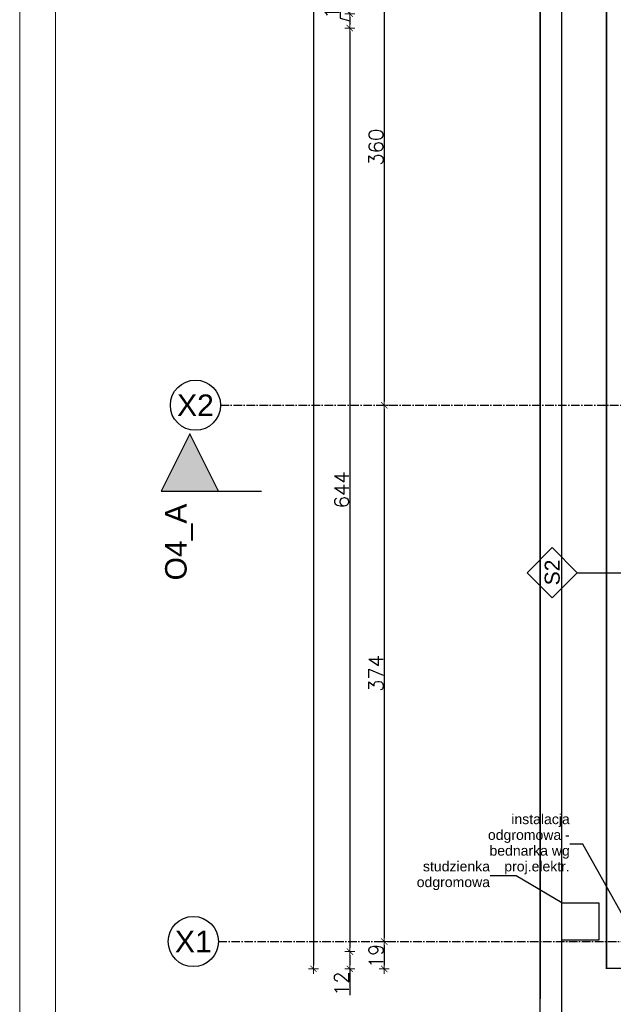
# Model space of a CAD drawing. Header units: metres. Extents: x 5541655 to 5610276, y 5589641 to 5627879.
# Tile 5 of 69: x 5603065 to 5603893, y 5623935 to 5625309. Entities that reach past the tile are written whole.
import ezdxf

# ---------------------------------------------------------------- set-up
doc = ezdxf.new("R2010")
doc.units = ezdxf.units.M
doc.header["$MEASUREMENT"] = 0
doc.linetypes.add('ACAD_ISO10W100', pattern=[18, 12, -3, 0, -3])
doc.layers.get('0').update_dxf_attribs({"linetype": 'CONTINUOUS', "lineweight": 18})
doc.layers.get('Defpoints').update_dxf_attribs({"linetype": 'CONTINUOUS'})
for name, color, linetype in [('2D- Siatka Modularna', 7, 'ACAD_ISO10W100'), ('Budowlane - Chodnik', 7, 'CONTINUOUS'), ('Budowlane - Opisy', 7, 'CONTINUOUS'), ('Konstrukcja - Fundamenty', 7, 'CONTINUOUS'), ('wypelnienia wielobokow', 7, 'CONTINUOUS'), ('Znaczniki - Przekroje', 4, 'CONTINUOUS'), ('Ściany', 51, 'CONTINUOUS')]:
    doc.layers.add(name, color=color, linetype=linetype)
for name, color, linetype, lineweight in [('a___cienka___0.15', 10, 'CONTINUOUS', 15), ('MDCP', 7, 'CONTINUOUS', 18), ('WYMIARY WEW', 251, 'CONTINUOUS', 13)]:
    doc.layers.add(name, color=color, linetype=linetype, lineweight=lineweight)
doc.layers.add('a___wymiary', color=7, linetype='CONTINUOUS', lineweight=18, true_color=0x000000)
doc.styles.add('GENERATED_STYLE_2', font='arial.ttf')
doc.styles.get("Standard").update_dxf_attribs({"font": 'simplex.shx'})
doc.linetypes.add('ZIGZAG', pattern='A,0.0001,-0.2,[131,ltypeshp.shx,S=0.2,R=0,X=-0.2,Y=0],-0.4,[131,ltypeshp.shx,S=0.2,R=180,X=0.2,Y=0],-0.2', length=0.8001)
doc.dimstyles.new('1_50', dxfattribs={"dimtxt": 20, "dimasz": 5, "dimexe": 1.25, "dimexo": 0.625, "dimgap": 1.5, "dimtad": 1, "dimdec": 3, "dimlfac": 0.5, "dimrnd": 0.1, "dimdsep": 46, "dimtxsty": 'Standard', "dimblk": 'znacznik', "dimcen": 1.5, "dimse1": 1, "dimse2": 1, "dimclrd": 256, "dimclrt": 256, "dimazin": 0, "dimtfac": 1, "dimtdec": 3, "dimtmove": 0, "dimatfit": 3, "dimldrblk": 'znacznik', "dimfxl": 1, "dimarcsym": 0})
doc.dimstyles.new('GENERATED_STYLE__61', dxfattribs={"dimtxt": 0.18, "dimasz": 18.24, "dimexe": 0.18, "dimexo": 0.0625, "dimgap": 0.09, "dimtad": 0, "dimtih": 1, "dimtoh": 1, "dimdec": 4, "dimzin": 0, "dimdsep": 46, "dimtxsty": 'Standard', "dimcen": 0.09, "dimadec": 0, "dimazin": 0, "dimtfac": 1, "dimtdec": 4, "dimtmove": 0, "dimatfit": 3, "dimldrblk": 'ARROWHEAD_5', "dimfxl": 1, "dimtolj": 1, "dimtzin": 0, "dimarcsym": 0})

# ---------------------------------------------------------------- blocks, each defined once
blk = doc.blocks.new('ARROWHEAD_5')
at = {"linetype": 'Continuous'}
blk.add_line((0, 0), (-1, 0), dxfattribs=at)
blk.add_solid([(-1, 0.2679), (0, 0), (-1, -0.2679), (-1, 0.2679)], dxfattribs=at)
blk = doc.blocks.new('znacznik')
at = {"layer": 'a___wymiary'}
for p, q in [((1.39, 0), (-1.39, 0)), ((0, 1.39), (0, -1.39))]:
    blk.add_line(p, q, dxfattribs=at)
at = {"layer": 'a___wymiary', "const_width": 0.2}
blk.add_lwpolyline([(0.88, 0.88), (-0.88, -0.88)], dxfattribs=at)
blk = doc.blocks.new('*D892')
at = {"layer": 'a___wymiary', "lineweight": -2}
blk.add_line((5603573.3, 5625486), (5603573.3, 5624776), dxfattribs=at)
at = {"layer": 'Defpoints', "color": 0}
for p in [(5603613.7, 5625491), (5603573.3, 5624771), (5603718.6, 5624771)]:
    blk.add_point(p, dxfattribs=at)
at = {"layer": 'a___wymiary', "lineweight": -2, "xscale": 5, "yscale": 5, "zscale": 5}
for p, rotation in [((5603573.3, 5625491), 90), ((5603573.3, 5624771), 270)]:
    blk.add_blockref('znacznik', p, dxfattribs=dict(at, rotation=rotation))
at = {"layer": 'a___wymiary', "insert": (5603561.8, 5625131), "char_height": 20, "attachment_point": 5, "rotation": 90}
blk.add_mtext('360', dxfattribs=at)
blk = doc.blocks.new('*D893')
at = {"layer": 'a___wymiary', "lineweight": -2}
blk.add_line((5603573.3, 5624766), (5603573.3, 5624028), dxfattribs=at)
at = {"layer": 'Defpoints', "color": 0}
for p in [(5603718.6, 5624771), (5603573.3, 5624023), (5603676.7, 5624023)]:
    blk.add_point(p, dxfattribs=at)
at = {"layer": 'a___wymiary', "lineweight": -2, "xscale": 5, "yscale": 5, "zscale": 5}
for p, rotation in [((5603573.3, 5624771), 90), ((5603573.3, 5624023), 270)]:
    blk.add_blockref('znacznik', p, dxfattribs=dict(at, rotation=rotation))
at = {"layer": 'a___wymiary', "insert": (5603561.8, 5624397), "char_height": 20, "attachment_point": 5, "rotation": 90}
blk.add_mtext('374', dxfattribs=at)
blk = doc.blocks.new('*D894')
at = {"layer": 'a___wymiary', "lineweight": -2}
blk.add_line((5603573.3, 5624018), (5603573.3, 5623990), dxfattribs=at)
at = {"layer": 'Defpoints', "color": 0}
for p in [(5603676.7, 5624023), (5603573.3, 5623985), (5603890.7, 5623985)]:
    blk.add_point(p, dxfattribs=at)
at = {"layer": 'a___wymiary', "lineweight": -2, "xscale": 5, "yscale": 5, "zscale": 5}
for p, rotation in [((5603573.3, 5624023), 90), ((5603573.3, 5623985), 270)]:
    blk.add_blockref('znacznik', p, dxfattribs=dict(at, rotation=rotation))
at = {"layer": 'a___wymiary', "insert": (5603561.8, 5624002.9), "char_height": 20, "attachment_point": 5, "rotation": 90}
blk.add_mtext('19', dxfattribs=at)
blk = doc.blocks.new('*D903')
at = {"layer": 'Defpoints', "color": 0}
for p in [(5603963.1, 5625317), (5603525.4, 5625297), (5603963.1, 5625297)]:
    blk.add_point(p, dxfattribs=at)
at = {"layer": 'MDCP', "lineweight": -2}
for p, q in [((5603511.9, 5625342.6), (5603511.9, 5625311)), ((5603511.9, 5625311), (5603525.4, 5625307)), ((5603525.4, 5625312), (5603525.4, 5625302))]:
    blk.add_line(p, q, dxfattribs=at)
at = {"layer": 'MDCP', "lineweight": -2, "xscale": 5, "yscale": 5, "zscale": 5}
for p, rotation in [((5603525.4, 5625317), 90), ((5603525.4, 5625297), 270)]:
    blk.add_blockref('znacznik', p, dxfattribs=dict(at, rotation=rotation))
at = {"layer": 'MDCP', "insert": (5603500.4, 5625326.8), "char_height": 20, "attachment_point": 5, "rotation": 90}
blk.add_mtext('10', dxfattribs=at)
blk = doc.blocks.new('*D904')
at = {"layer": 'Defpoints', "color": 0}
for p in [(5603963.1, 5625297), (5603525.4, 5624009), (5603973.1, 5624009)]:
    blk.add_point(p, dxfattribs=at)
at = {"layer": 'MDCP', "lineweight": -2}
blk.add_line((5603525.4, 5625292), (5603525.4, 5624014), dxfattribs=at)
at = {"layer": 'MDCP', "lineweight": -2, "xscale": 5, "yscale": 5, "zscale": 5}
for p, rotation in [((5603525.4, 5625297), 90), ((5603525.4, 5624009), 270)]:
    blk.add_blockref('znacznik', p, dxfattribs=dict(at, rotation=rotation))
at = {"layer": 'MDCP', "insert": (5603513.9, 5624653), "char_height": 20, "attachment_point": 5, "rotation": 90}
blk.add_mtext('644', dxfattribs=at)
blk = doc.blocks.new('*D905')
at = {"layer": 'Defpoints', "color": 0}
for p in [(5603539.3, 5624009), (5603525.4, 5623985), (5603890.7, 5623985)]:
    blk.add_point(p, dxfattribs=at)
at = {"layer": 'MDCP', "lineweight": -2}
for p, q in [((5603525.4, 5624004), (5603525.4, 5623990)), ((5603525.4, 5623985), (5603525.4, 5623948.4))]:
    blk.add_line(p, q, dxfattribs=at)
at = {"layer": 'MDCP', "lineweight": -2, "xscale": 5, "yscale": 5, "zscale": 5}
for p, rotation in [((5603525.4, 5624009), 90), ((5603525.4, 5623985), 270)]:
    blk.add_blockref('znacznik', p, dxfattribs=dict(at, rotation=rotation))
at = {"layer": 'MDCP', "insert": (5603513.9, 5623964.2), "char_height": 20, "attachment_point": 5, "rotation": 90}
blk.add_mtext('12', dxfattribs=at)
blk = doc.blocks.new('*D906')
at = {"layer": 'Defpoints', "color": 0}
for p in [(5603890.7, 5626997), (5603474.7, 5623985), (5603890.7, 5623985)]:
    blk.add_point(p, dxfattribs=at)
at = {"layer": 'MDCP', "lineweight": -2}
blk.add_line((5603474.7, 5626992), (5603474.7, 5623990), dxfattribs=at)
at = {"layer": 'MDCP', "lineweight": -2, "xscale": 5, "yscale": 5, "zscale": 5}
for p, rotation in [((5603474.7, 5626997), 90), ((5603474.7, 5623985), 270)]:
    blk.add_blockref('znacznik', p, dxfattribs=dict(at, rotation=rotation))
at = {"layer": 'MDCP', "insert": (5603463.2, 5625417.9), "char_height": 20, "attachment_point": 5, "rotation": 90}
blk.add_mtext('1506', dxfattribs=at)
blk = doc.blocks.new('*D943')
at = {"layer": 'Defpoints', "color": 0, "linetype": 'ZIGZAG', "ltscale": 5}
for p in [(5603882.7, 5623985), (5603938, 5623707.4), (5603938, 5623084)]:
    blk.add_point(p, dxfattribs=at)
at = {"layer": 'MDCP', "lineweight": -2}
for p, q in [((5603887.7, 5623084), (5603933, 5623084)), ((5603938, 5623084), (5604006, 5623084))]:
    blk.add_line(p, q, dxfattribs=at)
at = {"layer": 'MDCP', "linetype": 'ZIGZAG', "lineweight": -2, "ltscale": 5, "xscale": 5, "yscale": 5, "zscale": 5, "rotation": 180}
blk.add_blockref('znacznik', (5603882.7, 5623084), dxfattribs=at)
at = {"layer": 'MDCP', "linetype": 'ZIGZAG', "lineweight": -2, "ltscale": 5, "xscale": 5, "yscale": 5, "zscale": 5}
blk.add_blockref('znacznik', (5603938, 5623084), dxfattribs=at)
at = {"layer": 'MDCP', "linetype": 'ZIGZAG', "ltscale": 5, "insert": (5603974.5, 5623095.5), "char_height": 20, "attachment_point": 5}
blk.add_mtext('27.6', dxfattribs=at)
blk = doc.blocks.new('*D948')
at = {"layer": 'Defpoints', "color": 0}
for p in [(5603882.7, 5623985), (5603963.1, 5623989), (5603963.1, 5623021.6)]:
    blk.add_point(p, dxfattribs=at)
at = {"layer": 'MDCP', "lineweight": -2}
blk.add_line((5603887.7, 5623021.6), (5603958.1, 5623021.6), dxfattribs=at)
at = {"layer": 'MDCP', "lineweight": -2, "xscale": 5, "yscale": 5, "zscale": 5, "rotation": 180}
blk.add_blockref('znacznik', (5603882.7, 5623021.6), dxfattribs=at)
at = {"layer": 'MDCP', "lineweight": -2, "xscale": 5, "yscale": 5, "zscale": 5}
blk.add_blockref('znacznik', (5603963.1, 5623021.6), dxfattribs=at)
at = {"layer": 'MDCP', "insert": (5603922.9, 5623033.1), "char_height": 20, "attachment_point": 5}
blk.add_mtext('40.2', dxfattribs=at)
blk = doc.blocks.new('*D951')
at = {"layer": 'Defpoints', "color": 0}
for p in [(5603882.7, 5623985), (5603963.1, 5623989), (5603963.1, 5622961.8)]:
    blk.add_point(p, dxfattribs=at)
at = {"layer": 'MDCP', "lineweight": -2}
blk.add_line((5603887.7, 5622961.8), (5603958.1, 5622961.8), dxfattribs=at)
at = {"layer": 'MDCP', "lineweight": -2, "xscale": 5, "yscale": 5, "zscale": 5, "rotation": 180}
blk.add_blockref('znacznik', (5603882.7, 5622961.8), dxfattribs=at)
at = {"layer": 'MDCP', "lineweight": -2, "xscale": 5, "yscale": 5, "zscale": 5}
blk.add_blockref('znacznik', (5603963.1, 5622961.8), dxfattribs=at)
at = {"layer": 'MDCP', "insert": (5603922.9, 5622973.3), "char_height": 20, "attachment_point": 5}
blk.add_mtext('40.2', dxfattribs=at)
blk = doc.blocks.new('*D960')
at = {"layer": 'Defpoints', "color": 0}
for p in [(5603882.7, 5623985), (5605909.4, 5623989), (5605909.4, 5622910.9)]:
    blk.add_point(p, dxfattribs=at)
at = {"layer": 'MDCP', "lineweight": -2}
blk.add_line((5603887.7, 5622910.9), (5605904.4, 5622910.9), dxfattribs=at)
at = {"layer": 'MDCP', "lineweight": -2, "xscale": 5, "yscale": 5, "zscale": 5, "rotation": 180}
blk.add_blockref('znacznik', (5603882.7, 5622910.9), dxfattribs=at)
at = {"layer": 'MDCP', "lineweight": -2, "xscale": 5, "yscale": 5, "zscale": 5}
blk.add_blockref('znacznik', (5605909.4, 5622910.9), dxfattribs=at)
at = {"layer": 'MDCP', "insert": (5604896.1, 5622922.4), "char_height": 20, "attachment_point": 5}
blk.add_mtext('1013.4', dxfattribs=at)

msp = doc.modelspace()

# ---------------------------------------------------------------- hatches: boundary and pattern name
at = {"layer": 'wypelnienia wielobokow', "linetype": 'Continuous'}
msp.add_hatch(color=256, dxfattribs=at).paths.add_polyline_path([(5603262.0597, 5624650.9756), (5603342.0597, 5624650.9756), (5603302.0597, 5624730.9756)], flags=0)

# ---------------------------------------------------------------- linework, layer by layer
at = {"layer": '2D- Siatka Modularna', "lineweight": 25}
for p, q in [((5603345.0596, 5624770.9756), (5606165.0596, 5624770.9756)), ((5603345.0596, 5624770.9756), (5606465.0678, 5624770.9756)), ((5603342.0597, 5624022.9756), (5606162.0597, 5624022.9756)), ((5603342.0597, 5624022.9756), (5606462.0678, 5624022.9756))]:
    msp.add_line(p, q, dxfattribs=at)
at = {"layer": '2D- Siatka Modularna', "linetype": 'ByBlock', "lineweight": 25}
for centre in [(5603310.0596, 5624770.9756), (5603307.0597, 5624022.9756)]:
    msp.add_ellipse(centre, major_axis=(24.7487, 24.7487), ratio=1, start_param=5.497787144, end_param=11.780972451, dxfattribs=at)
at = {"layer": 'a___cienka___0.15'}
msp.add_lwpolyline([(5603968.0597, 5626995.9756), (5603883.6897, 5626995.9756), (5603883.6897, 5623985.9756), (5603963.0597, 5623985.9756)], dxfattribs=at)
at = {"layer": 'Budowlane - Chodnik'}
for p, q in [((5603790.6897, 5626992.9756), (5603790.6897, 5623942.9756)), ((5603790.6897, 5623396.9756), (5603790.6897, 5626992.9756)), ((5603820.6897, 5623396.9756), (5603820.6897, 5626992.9756))]:
    msp.add_line(p, q, dxfattribs=at)
at = {"layer": 'Budowlane - Opisy'}
for p, q in [((5603807.4646, 5624572.4013), (5603772.4646, 5624537.4013)), ((5603842.4646, 5624537.4013), (5603807.4646, 5624572.4013)), ((5603772.4646, 5624537.4013), (5603807.4646, 5624502.4013)), ((5603807.4646, 5624502.4013), (5603842.4646, 5624537.4013)), ((5603842.4646, 5624537.4013), (5603981.8642, 5624537.4013))]:
    msp.add_line(p, q, dxfattribs=at)
at = {"layer": 'Konstrukcja - Fundamenty', "flags": 128}
msp.add_lwpolyline([(5603872.6897, 5624024.9756), (5603820.6897, 5624024.9756), (5603820.6897, 5624076.9756), (5603872.6897, 5624076.9756)], close=True, dxfattribs=at)
at = {"layer": 'WYMIARY WEW'}
for points in [[(5603065.0196, 5627878.8305), (5607265.0196, 5627878.8305), (5607265.0196, 5621938.8305), (5603065.0196, 5621938.8305)], [(5603115.0196, 5627828.8305), (5607215.0196, 5627828.8305), (5607215.0196, 5621988.8305), (5603115.0196, 5621988.8305)]]:
    msp.add_lwpolyline(points, close=True, dxfattribs=at)
at = {"layer": 'Znaczniki - Przekroje'}
for p, q in [((5603302.0597, 5624730.9756), (5603262.0597, 5624650.9756)), ((5603342.0597, 5624650.9756), (5603302.0597, 5624730.9756)), ((5603262.0597, 5624650.9756), (5603342.0597, 5624650.9756)), ((5603342.0597, 5624650.9756), (5603402.0597, 5624650.9756))]:
    msp.add_line(p, q, dxfattribs=at)
at = {"layer": 'Ściany', "color": 0, "const_width": 1}
msp.add_lwpolyline([(5603882.6897, 5626996.9756), (5603882.6897, 5623984.9756), (5603963.0597, 5623984.9756), (5603963.0597, 5625296.9811), (5604052.5294, 5625296.9811), (5604052.5294, 5625316.9811)], dxfattribs=at)

# ---------------------------------------------------------------- texts
at = {"layer": '2D- Siatka Modularna', "linetype": 'ByBlock', "lineweight": 25, "char_height": 30, "attachment_point": 5, "style": 'GENERATED_STYLE_2'}
for s, insert in [('X2', (5603310.0596, 5624770.9756)), ('X1', (5603307.0597, 5624022.9756))]:
    msp.add_mtext(s, dxfattribs=dict(at, insert=insert))
at = {"layer": 'Budowlane - Opisy', "insert": (5603818.302, 5624519.788), "char_height": 21, "attachment_point": 7, "rotation": 90, "style": 'GENERATED_STYLE_2'}
msp.add_mtext('{S2}', dxfattribs=at)
at = {"layer": 'Budowlane - Opisy', "width": 163.702722, "attachment_point": 6, "style": 'GENERATED_STYLE_2'}
for s, insert, char_height, line_spacing_factor in [('{instalacja odgromowa - bednarka wg proj.elektr.}', (5603831.9969, 5624158.6721), 14, 0.941333), ('{studzienka odgromowa}', (5603720.7837, 5624114.7748), 14.000003, 0.93983)]:
    msp.add_mtext(s, dxfattribs=dict(at, insert=insert, char_height=char_height, line_spacing_factor=line_spacing_factor))
at = {"layer": 'Znaczniki - Przekroje', "insert": (5603306.43, 5624526.6183), "char_height": 30, "attachment_point": 7, "rotation": 90, "style": 'GENERATED_STYLE_2'}
msp.add_mtext('{O4_A}', dxfattribs=at)

# ---------------------------------------------------------------- dimensions: what is measured, and where the dimension line sits
at = {"layer": 'a___wymiary'}
for base, p1, p2, picture, middle in [((5603573.2514, 5624770.9756), (5603613.7322, 5625490.9756), (5603718.5628, 5624770.9756), '*D892', (5603561.7514, 5625130.9756)), ((5603573.2514, 5624022.9756), (5603718.5628, 5624770.9756), (5603676.6713, 5624022.9756), '*D893', (5603561.7514, 5624396.9756))]:
    dim = msp.add_linear_dim(base=base, p1=p1, p2=p2, angle=90, dimstyle='1_50', override={"dimtmove": 1}, dxfattribs=at)
    dim.commit()
    dim.dimension.update_dxf_attribs({"geometry": picture, "text_midpoint": middle})
dim = msp.add_linear_dim(base=(5603573.2514, 5623984.9756), p1=(5603676.6713, 5624022.9756), p2=(5603890.6897, 5623984.9756), angle=90, dimstyle='1_50', override={"dimtmove": 1}, dxfattribs=at)
dim.commit()
dim.dimension.update_dxf_attribs({"geometry": '*D894', "text_midpoint": (5603573.2514, 5624002.9111), "dimtype": 160})
at = {"layer": 'MDCP'}
dim = msp.add_linear_dim(base=(5603474.6895, 5623984.9756), p1=(5603890.6897, 5626996.9756), p2=(5603890.6897, 5623984.9756), angle=90, dimstyle='1_50', dxfattribs=at)
dim.commit()
dim.dimension.update_dxf_attribs({"geometry": '*D906', "text_midpoint": (5603474.6895, 5625417.9003), "dimtype": 160})
for base, p1, p2, picture, middle in [((5603525.3505, 5625296.9811), (5603963.0597, 5625316.9811), (5603963.0597, 5625296.9811), '*D903', (5603500.3505, 5625312.5311)), ((5603525.3505, 5624008.9756), (5603963.0597, 5625296.9811), (5603973.0597, 5624008.9756), '*D904', (5603513.8505, 5624652.9784))]:
    dim = msp.add_linear_dim(base=base, p1=p1, p2=p2, angle=90, dimstyle='1_50', override={"dimtmove": 1}, dxfattribs=at)
    dim.commit()
    dim.dimension.update_dxf_attribs({"geometry": picture, "text_midpoint": middle})
dim = msp.add_linear_dim(base=(5603525.3505, 5623984.9756), p1=(5603539.286, 5624008.9756), p2=(5603890.6897, 5623984.9756), angle=90, dimstyle='1_50', dxfattribs=at)
dim.commit()
dim.dimension.update_dxf_attribs({"geometry": '*D905', "text_midpoint": (5603513.8505, 5623964.1899)})
for base, p2, picture, middle in [((5603963.0597, 5623021.5646), (5603963.0597, 5623988.9756), '*D948', (5603922.8747, 5623033.0646)), ((5603963.0597, 5622961.8105), (5603963.0597, 5623988.9756), '*D951', (5603922.8747, 5622973.3105)), ((5605909.4297, 5622910.9003), (5605909.4297, 5623988.9756), '*D960', (5604896.0597, 5622922.4003)), ((5603937.9897, 5623084.0421), (5603937.9897, 5623707.3623), '*D943', (5603974.4897, 5623095.5421))]:
    dim = msp.add_linear_dim(base=base, p1=(5603882.6897, 5623984.9756), p2=p2, dimstyle='1_50', dxfattribs=at)
    dim.commit()
    dim.dimension.update_dxf_attribs({"geometry": picture, "text_midpoint": middle})

# ---------------------------------------------------------------- leaders
at = {"layer": 'Budowlane - Opisy', "annotation_type": 0, "has_hookline": 1, "hookline_direction": 1}
for points, text_width in [([(5603910.6897, 5624050.9756), (5603850.4169, 5624158.6721), (5603832.0869, 5624158.6721)], 112.8786), ([(5603820.6897, 5624076.9756), (5603757.4437, 5624114.7748), (5603720.8737, 5624114.7748)], 100.7122)]:
    msp.add_leader(points, dimstyle='GENERATED_STYLE__61', dxfattribs=dict(at, text_width=text_width))

doc.saveas('drawing.dxf')
